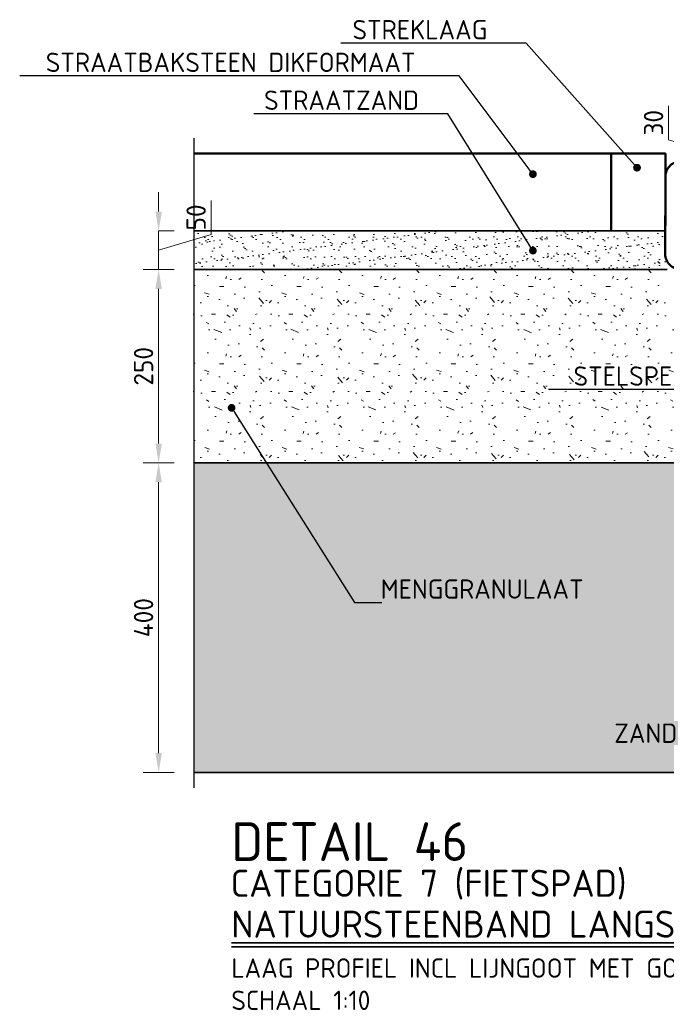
# Model space of a CAD drawing. Header units: metres. Extents: x 92403 to 95147, y 464428 to 465602.
# Tile 255 of 256: x 92609.175 to 92610.011, y 465103.041 to 465104.314. Entities that reach past the tile are written whole.
import ezdxf
from ezdxf import colors
from ezdxf.entities.mleader import LeaderData, LeaderLine
from ezdxf.math import Vec2, Vec3

# ---------------------------------------------------------------- set-up
doc = ezdxf.new("R2010")
doc.units = ezdxf.units.M
doc.linetypes.add('HIDDEN', pattern=[2.373, 1.58, -0.7929999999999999])
doc.linetypes.add('XX-CENTER', pattern=[8, 5, -1, 1, -1])
doc.layers.get('0').update_dxf_attribs({"linetype": 'CONTINUOUS'})
doc.layers.get('Defpoints').update_dxf_attribs({"linetype": 'CONTINUOUS'})
for name, color, linetype, lineweight in [('N-WE-GW-GROND_ZAND_CUNETZAND-AD-10', 7, 'CONTINUOUS', 18), ('N-WE-GW-GROND_ZAND_CUNETZAND-WERK-T25', 7, 'CONTINUOUS', 25), ('N-WE-VH-VERHARDING_ASFALT-T25', 7, 'CONTINUOUS', 25), ('N-WE-VH-VERHARDING_ASFALT_DEKLAAG-GD', 252, 'CONTINUOUS', 50), ('N-WE-VH-VERHARDING_FUNDERING-AD-10', 252, 'CONTINUOUS', 18), ('N-WE-VH-VERHARDING_NATUURSTEEN-GD', 252, 'CONTINUOUS', 50), ('N-XX-GW-GROND_ZAND_FUNDERINGSZAND-AD-10', 7, 'CONTINUOUS', 18), ('N-XX-VH-VERHARDING_NATUURSTEEN-G', 252, 'CONTINUOUS', 35), ('X-XX-AL-TEKENBLAD_TITELBLOK-T25', 7, 'CONTINUOUS', 25), ('X-XX-AL-TEKENBLAD_TITELBLOK-T35', 50, 'CONTINUOUS', 35), ('X-XX-AL-TEKENBLAD_TITELBLOK-T50', 130, 'CONTINUOUS', 50), ('X-XX-AL-VERWIJZING_DETAIL-M', 7, 'CONTINUOUS', 18), ('X-XX-AL-VERWIJZING_DOORSNEDE-GD', 7, 'XX-CENTER', 25)]:
    doc.layers.add(name, color=color, linetype=linetype, lineweight=lineweight)
doc.styles.add('NLCS-ISO-ANNOTATIVE-T25', font='NLCS-ISO.ttf', dxfattribs={"height": 2.5})
doc.styles.add('NLCS-ISO-M10-T25', font='NLCS-ISO.ttf', dxfattribs={"height": 0.025})
doc.styles.add('NLCS-ISO-M10-T35', font='NLCS-ISO.ttf', dxfattribs={"height": 0.035})
doc.styles.add('NLCS-ISO-M10-T50', font='NLCS-ISO.ttf', dxfattribs={"height": 0.05})
doc.dimstyles.new('NLCS-M10-T25-PIJL_L2_H1', dxfattribs={"dimscale": 0.01, "dimtxt": 2.5, "dimasz": 2.5, "dimexe": 2, "dimexo": 2, "dimgap": 0.7, "dimtad": 1, "dimzin": 0, "dimdsep": 46, "dimtxsty": 'NLCS-ISO-M10-T25', "dimcen": 2.5, "dimdle": 2, "dimclrd": 256, "dimclre": 256, "dimclrt": 7, "dimadec": 1, "dimazin": 0, "dimtfac": 1, "dimtdec": 3, "dimtofl": 0, "dimtmove": 1, "dimatfit": 0, "dimfxl": 2, "dimfxlon": 1, "dimtfillclr": 256, "dimtolj": 1, "dimtzin": 0, "dimlwd": -1, "dimlwe": -1, "dimarcsym": 0})

# ---------------------------------------------------------------- blocks, each defined once
blk = doc.blocks.new('*D466')
at = {"layer": 'Defpoints', "color": 0, "transparency": 16777216}
for p in [(92610.0569438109, 465104.161229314), (92610.14971132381, 465104.161229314), (92610.14971132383, 465104.131229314)]:
    blk.add_point(p, dxfattribs=at)
at = {"layer": 'X-XX-AL-VERWIJZING_DETAIL-M', "transparency": 16777216}
for p, q in [((92610.0569438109, 465104.186229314), (92610.0569438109, 465104.211229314)), ((92610.01394381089, 465104.1591293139), (92610.01394381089, 465104.2031293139)), ((92610.0569438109, 465104.146229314), (92610.01394381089, 465104.1591293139)), ((92610.07694381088, 465104.161229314), (92610.03694381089, 465104.161229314)), ((92610.0569438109, 465104.131229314), (92610.0569438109, 465104.161229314)), ((92610.07694381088, 465104.131229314), (92610.03694381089, 465104.131229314)), ((92610.0569438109, 465104.1062293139), (92610.0569438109, 465104.081229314))]:
    blk.add_line(p, q, dxfattribs=at)
for points in [[(92610.05277714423, 465104.186229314), (92610.06111047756, 465104.186229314), (92610.0569438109, 465104.161229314)], [(92610.05277714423, 465104.1062293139), (92610.06111047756, 465104.1062293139), (92610.0569438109, 465104.131229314)]]:
    blk.add_solid(points, dxfattribs=at)
at = {"layer": 'X-XX-AL-VERWIJZING_DETAIL-M', "color": 7, "transparency": 16777216, "insert": (92609.99444381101, 465104.1811293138), "char_height": 0.025, "attachment_point": 5, "rotation": 90, "style": 'NLCS-ISO-M10-T25'}
blk.add_mtext('\\A1;30', dxfattribs=at)
blk = doc.blocks.new('_Dot')
at = {"color": 0, "linetype": 'ByBlock', "lineweight": -2}
blk.add_line((-0.5, 0), (-1, 0), dxfattribs=at)
at = {"color": 0, "linetype": 'ByBlock', "const_width": 0.5}
blk.add_lwpolyline([(-0.25, 0, 1), (0.25, 0, 1)], format="xyb", close=True, dxfattribs=at)
blk = doc.blocks.new('*D632')
at = {"layer": 'Defpoints', "color": 0, "transparency": 16777216}
for p in [(92609.35432677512, 465103.741229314), (92609.35432677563, 465103.341229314), (92609.3997113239, 465103.341229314)]:
    blk.add_point(p, dxfattribs=at)
at = {"layer": 'X-XX-AL-VERWIJZING_DETAIL-M', "transparency": 16777216}
for p, q in [((92609.35432677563, 465103.741229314), (92609.37432677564, 465103.741229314)), ((92609.35432677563, 465103.716229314), (92609.35432677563, 465103.3662293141)), ((92609.37432677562, 465103.341229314), (92609.33432677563, 465103.341229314))]:
    blk.add_line(p, q, dxfattribs=at)
for points in [[(92609.35016010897, 465103.716229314), (92609.3584934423, 465103.716229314), (92609.35432677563, 465103.741229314)], [(92609.35016010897, 465103.3662293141), (92609.3584934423, 465103.3662293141), (92609.35432677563, 465103.341229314)]]:
    blk.add_solid(points, dxfattribs=at)
at = {"layer": 'X-XX-AL-VERWIJZING_DETAIL-M', "color": 7, "transparency": 16777216, "insert": (92609.33482677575, 465103.5412293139), "char_height": 0.025, "attachment_point": 5, "rotation": 90, "style": 'NLCS-ISO-M10-T25'}
blk.add_mtext('\\A1;400', dxfattribs=at)
blk = doc.blocks.new('*D633')
at = {"layer": 'Defpoints', "color": 0, "transparency": 16777216}
for p in [(92609.3997113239, 465103.991229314), (92609.35432677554, 465103.741229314), (92609.3997113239, 465103.741229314)]:
    blk.add_point(p, dxfattribs=at)
at = {"layer": 'X-XX-AL-VERWIJZING_DETAIL-M', "transparency": 16777216}
for p, q in [((92609.37432677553, 465103.991229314), (92609.33432677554, 465103.991229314)), ((92609.35432677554, 465103.966229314), (92609.35432677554, 465103.766229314)), ((92609.37432677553, 465103.741229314), (92609.33432677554, 465103.741229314))]:
    blk.add_line(p, q, dxfattribs=at)
for points in [[(92609.35016010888, 465103.966229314), (92609.35849344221, 465103.966229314), (92609.35432677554, 465103.991229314)], [(92609.35016010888, 465103.766229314), (92609.35849344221, 465103.766229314), (92609.35432677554, 465103.741229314)]]:
    blk.add_solid(points, dxfattribs=at)
at = {"layer": 'X-XX-AL-VERWIJZING_DETAIL-M', "color": 7, "transparency": 16777216, "insert": (92609.33482677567, 465103.8662293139), "char_height": 0.025, "attachment_point": 5, "rotation": 90, "style": 'NLCS-ISO-M10-T25'}
blk.add_mtext('\\A1;250', dxfattribs=at)
blk = doc.blocks.new('*D634')
at = {"layer": 'Defpoints', "color": 0, "transparency": 16777216}
for p in [(92609.35432677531, 465104.0412293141), (92609.35432677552, 465104.0412293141), (92609.35432677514, 465103.991229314)]:
    blk.add_point(p, dxfattribs=at)
at = {"layer": 'X-XX-AL-VERWIJZING_DETAIL-M', "transparency": 16777216}
for p, q in [((92609.35432677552, 465104.0662293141), (92609.35432677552, 465104.0912293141)), ((92609.42232677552, 465104.036629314), (92609.42232677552, 465104.080629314)), ((92609.35432677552, 465104.0412293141), (92609.37432677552, 465104.0412293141)), ((92609.35432677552, 465103.991229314), (92609.35432677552, 465104.0412293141)), ((92609.35432677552, 465104.016229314), (92609.42232677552, 465104.036629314)), ((92609.35432677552, 465103.991229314), (92609.37432677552, 465103.991229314)), ((92609.35432677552, 465103.966229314), (92609.35432677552, 465103.941229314))]:
    blk.add_line(p, q, dxfattribs=at)
for points in [[(92609.35016010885, 465104.0662293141), (92609.35849344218, 465104.0662293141), (92609.35432677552, 465104.0412293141)], [(92609.35016010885, 465103.966229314), (92609.35849344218, 465103.966229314), (92609.35432677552, 465103.991229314)]]:
    blk.add_solid(points, dxfattribs=at)
at = {"layer": 'X-XX-AL-VERWIJZING_DETAIL-M', "color": 7, "transparency": 16777216, "insert": (92609.40282677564, 465104.0586293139), "char_height": 0.025, "attachment_point": 5, "rotation": 90, "style": 'NLCS-ISO-M10-T25'}
blk.add_mtext('\\A1;50', dxfattribs=at)

msp = doc.modelspace()

# ---------------------------------------------------------------- hatches: boundary and pattern name
at = {"layer": 'N-WE-GW-GROND_ZAND_CUNETZAND-AD-10'}
h = msp.add_hatch(dxfattribs=at)
h.set_pattern_fill('AGW-GROND_ZAND_CUNETZAND', color=256, scale=0.01, pattern_type=2)
h.set_pattern_definition([(0, (2984.251750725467, 6081.999378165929), (0.00625, 0.00625), [0, -0.0125])])
h.paths.add_polyline_path([(92610.86474693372, 465103.3412293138), (92610.86474693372, 465103.7412293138), (92609.6647765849, 465103.7412293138), (92609.39971132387, 465103.7412293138), (92609.39971132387, 465103.3412293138)])
at = {"layer": 'N-WE-VH-VERHARDING_FUNDERING-AD-10'}
h = msp.add_hatch(dxfattribs=at)
h.set_pattern_fill('AVH-FUNDERING_GRANULAAT', color=256, scale=0.01, pattern_type=2)
h.set_pattern_definition([(0, (2984.346750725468, 6082.11337816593), (0, 0.1), [0, -0.1]), (0, (2984.347750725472, 6082.078378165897), (0, 0.1), [0, -0.1]), (0, (2984.350750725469, 6082.132378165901), (0, 0.1), [0, -0.1]), (338.1986, (2984.298750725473, 6082.101378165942), (0.3000000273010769, -0.099999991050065), [0.0107703, -0.5277461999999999]), (216.8699, (2984.308750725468, 6082.097378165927), (0.2999999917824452, 0.2000000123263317), [0.005, -0.495]), (130.6013, (2984.304750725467, 6082.094378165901), (0.5000000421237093, -0.5999999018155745), [0.0092195, -0.9127349]), (206.5651, (2984.271750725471, 6082.082378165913), (-0.09999991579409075, -0.1000001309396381), [0.0022361, -0.2213707]), (326.3099, (2984.269750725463, 6082.081378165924), (0.199999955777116, -0.1000001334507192), [0.0036056, -0.3569496]), (108.4349, (2984.27275072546, 6082.079378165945), (-0.09999984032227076, 0.2000000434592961), [0.003162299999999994, -0.3130654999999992]), (225, (2984.33575072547, 6082.072378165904), (-1.776356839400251e-17, -0.1000000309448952), [0.0042426, -0.1371787]), (0, (2984.332750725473, 6082.069378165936), (0.1, 0.1), [0.006, -0.094]), (135, (2984.338750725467, 6082.069378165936), (-0.1000000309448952, 8.881784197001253e-18), [0.0042426, -0.1371787]), (251.5651, (2984.323750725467, 6082.136378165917), (0.09999984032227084, 0.2000000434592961), [0.003162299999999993, -0.3130654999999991]), (0, (2984.322750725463, 6082.13337816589), (0.1, 0.1), [0.005, -0.095]), (143.1301, (2984.327750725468, 6082.13337816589), (-0.2999999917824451, 0.2000000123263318), [0.005, -0.495]), (213.6901, (2984.270750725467, 6082.137378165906), (0.199999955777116, 0.1000001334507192), [0.003605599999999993, -0.3569495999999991]), (341.5651, (2984.26775072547, 6082.135378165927), (-0.2000000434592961, 0.09999984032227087), [0.006324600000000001, -0.3099032]), (126.8699, (2984.273750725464, 6082.13337816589), (0.2000000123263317, -0.2999999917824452), [0.005, -0.495]), (0, (2984.299750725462, 6082.13337816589), (0, 0.1), [0, -0.1]), (0, (2984.27275072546, 6082.107378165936), (0, 0.1), [0, -0.1]), (0, (2984.300750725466, 6082.070378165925), (0, 0.1), [0, -0.1]), (0, (2984.327750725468, 6082.101378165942), (0, 0.1), [0, -0.1]), (0, (2984.298750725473, 6082.118378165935), (0, 0.1), [0, -0.1]), (0, (2984.276750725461, 6082.121378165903), (0, 0.1), [0, -0.1]), (0, (2984.285750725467, 6082.115378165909), (0, 0.1), [0, -0.1]), (0, (2984.281750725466, 6082.091378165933), (0, 0.1), [0, -0.1]), (0, (2984.257750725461, 6082.09537816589), (0, 0.1), [0, -0.1]), (0, (2984.258750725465, 6082.118378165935), (0, 0.1), [0, -0.1]), (0, (2984.255750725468, 6082.140378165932), (0, 0.1), [0, -0.1]), (0, (2984.28675072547, 6082.144378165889), (0, 0.1), [0, -0.1]), (0, (2984.308750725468, 6082.148378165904), (0, 0.1), [0, -0.1]), (0, (2984.343750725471, 6082.144378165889), (0, 0.1), [0, -0.1]), (0, (2984.319750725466, 6082.11337816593), (0, 0.1), [0, -0.1]), (0, (2984.309750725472, 6082.131378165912), (0, 0.1), [0, -0.1]), (0, (2984.317750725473, 6082.083378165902), (0, 0.1), [0, -0.1]), (0, (2984.28775072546, 6082.078378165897), (0, 0.1), [0, -0.1]), (0, (2984.317750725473, 6082.0563781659), (0, 0.1), [0, -0.1]), (0, (2984.284750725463, 6082.062378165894), (0, 0.1), [0, -0.1]), (0, (2984.252750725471, 6082.059378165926), (0, 0.1), [0, -0.1]), (0, (2984.264750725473, 6082.054378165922), (0, 0.1), [0, -0.1]), (0, (2984.265750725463, 6082.068378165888), (0, 0.1), [0, -0.1]), (0, (2984.332750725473, 6082.052378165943), (0, 0.1), [0, -0.1]), (0, (2984.34475072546, 6082.093378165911), (0, 0.1), [0, -0.1]), (0, (2984.33975072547, 6082.123378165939), (0, 0.1), [0, -0.1]), (0, (2984.293750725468, 6082.051378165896), (0, 0.1), [0, -0.1])])
h.paths.add_polyline_path([(92610.01221132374, 465103.9162293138), (92610.01221132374, 465103.9912293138), (92609.39971132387, 465103.9912293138), (92609.39971132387, 465103.7412293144), (92610.74471132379, 465103.7412293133), (92610.74471132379, 465103.9162293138)])
at = {"layer": 'N-XX-GW-GROND_ZAND_FUNDERINGSZAND-AD-10'}
h = msp.add_hatch(dxfattribs=at)
h.set_pattern_fill('AGW-GROND_ZAND_FUNDERINGSZAND', color=256, scale=0.01, pattern_type=2)
h.set_pattern_definition([(37.50000000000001, (2984.251750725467, 6082.049378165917), (-0.0006299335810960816, 0.01926823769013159), [0, -0.0152, 0, -0.017, 0, -0.01625]), (7.499999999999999, (2984.251750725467, 6082.049378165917), (0.01769776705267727, 0.0282214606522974), [0, -0.008199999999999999, 0, -0.0137, 0, -0.00525]), (327.5, (2984.239450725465, 6082.049378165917), (0.03114141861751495, 5.659053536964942e-05), [0, -0.005, 0, -0.018, 0, -0.0235]), (317.5, (2984.239450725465, 6082.049378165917), (0.03006126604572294, 0.008776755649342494), [0, -0.0025, 0, -0.0118, 0, -0.0135])])
h.paths.add_polyline_path([(92609.39971132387, 465104.0412293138), (92609.39971132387, 465103.9912293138), (92610.01221132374, 465103.9912293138), (92610.00952949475, 465104.0115810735), (92610.00958366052, 465104.0412293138)])

# ---------------------------------------------------------------- linework, layer by layer
at = {"layer": 'N-WE-VH-VERHARDING_ASFALT_DEKLAAG-GD', "flags": 128}
for points in [[(92609.39971132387, 465104.1412293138), (92610.00971132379, 465104.1412293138), (92610.00971132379, 465104.0478959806)], [(92609.93971132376, 465104.0412293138), (92609.93971132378, 465104.1412293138)]]:
    msp.add_lwpolyline(points, dxfattribs=at)
at = {"layer": 'N-WE-VH-VERHARDING_NATUURSTEEN-GD', "linetype": 'HIDDEN', "ltscale": 5, "flags": 128}
msp.add_lwpolyline([(92610.14089890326, 465104.127598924, -0.2480042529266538), (92610.14971109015, 465104.1108514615), (92610.14952926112, 465104.0113253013, -0.4142135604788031), (92610.12924229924, 465103.9911123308), (92610.02974246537, 465103.9912941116, -0.4142135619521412), (92610.00952949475, 465104.0115810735), (92610.00971132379, 465104.1111072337, -0.05615879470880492), (92610.01022726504, 465104.1156123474, -0.3499151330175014), (92610.02999828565, 465104.1313202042), (92610.1294981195, 465104.1311384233, -0.1507257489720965)], format="xyb", close=True, dxfattribs=at)
at = {"layer": 'N-XX-VH-VERHARDING_NATUURSTEEN-G', "flags": 128}
for points in [[(92609.39971132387, 465104.0412293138), (92610.00958366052, 465104.0412293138)], [(92609.39971132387, 465103.9912293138), (92610.01221132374, 465103.9912293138)], [(92609.39971132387, 465103.7412293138), (92609.39971132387, 465103.7412293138), (92610.86474693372, 465103.7412293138)], [(92609.39971132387, 465103.3412293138), (92610.86474693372, 465103.3412293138)]]:
    msp.add_lwpolyline(points, dxfattribs=at)
at = {"layer": 'X-XX-AL-TEKENBLAD_TITELBLOK-T35'}
for p, q in [((92609.44836892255, 465103.1206200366), (92610.60705052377, 465103.1206200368)), ((92609.44836892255, 465103.1156200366), (92610.60705052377, 465103.1156200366))]:
    msp.add_line(p, q, dxfattribs=at)
at = {"layer": 'X-XX-AL-VERWIJZING_DOORSNEDE-GD', "flags": 128}
msp.add_lwpolyline([(92609.39971132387, 465104.1612293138), (92609.39971132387, 465103.3212293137)], dxfattribs=at)

# ---------------------------------------------------------------- texts
at = {"layer": 'N-WE-GW-GROND_ZAND_CUNETZAND-WERK-T25', "insert": (92609.9436617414, 465103.3793294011), "char_height": 0.025, "attachment_point": 7, "style": 'NLCS-ISO-ANNOTATIVE-T25'}
msp.add_mtext('ZAND', dxfattribs=at)
at = {"layer": 'X-XX-AL-TEKENBLAD_TITELBLOK-T25', "insert": (92609.44836892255, 465103.0339682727), "char_height": 0.025, "attachment_point": 7, "style": 'NLCS-ISO-M10-T25'}
msp.add_mtext('LAAG PROFIEL INCL LIJNGOOT MET GOOTLAAG VAN KEIEN\\PSCHAAL 1:10', dxfattribs=at)
at = {"layer": 'X-XX-AL-TEKENBLAD_TITELBLOK-T35', "char_height": 0.035, "width": 1.298086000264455, "attachment_point": 7, "style": 'NLCS-ISO-M10-T35'}
for s, insert in [('CATEGORIE 7 (FIETSPAD)', (92609.44750161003, 465103.1768533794)), ('NATUURSTEENBAND LANGS ELEMENTEN OP FUNDERING', (92609.44836892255, 465103.1273949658))]:
    msp.add_mtext(s, dxfattribs=dict(at, insert=insert))
at = {"layer": 'X-XX-AL-TEKENBLAD_TITELBLOK-T50', "insert": (92609.44836892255, 465103.2265636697), "char_height": 0.05, "width": 1.298086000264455, "attachment_point": 7, "style": 'NLCS-ISO-M10-T50'}
msp.add_mtext('DETAIL 46', dxfattribs=at)

# ---------------------------------------------------------------- dimensions: what is measured, and where the dimension line sits
at = {"layer": 'X-XX-AL-VERWIJZING_DETAIL-M'}
dim = msp.add_aligned_dim(p1=(92610.1497113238, 465104.1312293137), p2=(92610.14971132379, 465104.1612293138), distance=0.09276751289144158, dimstyle='NLCS-M10-T25-PIJL_L2_H1', override={"dimdec": 0, "dimlfac": 1000}, dxfattribs=at)
dim.commit()
dim.dimension.update_dxf_attribs({"geometry": '*D466', "text_midpoint": (92609.99444381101, 465104.1661293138)})
for base, p1, p2, picture, middle in [((92609.35432677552, 465104.0412293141), (92609.35432677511, 465103.9912293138), (92609.35432677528, 465104.0412293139), '*D634', (92609.40282677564, 465104.0436293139)), ((92609.35432677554, 465103.741229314), (92609.39971132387, 465103.9912293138), (92609.39971132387, 465103.7412293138), '*D633', (92609.33482677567, 465103.8662293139)), ((92609.35432677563, 465103.341229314), (92609.3543267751, 465103.7412293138), (92609.39971132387, 465103.3412293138), '*D632', (92609.33482677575, 465103.5412293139))]:
    dim = msp.add_linear_dim(base=base, p1=p1, p2=p2, angle=90, dimstyle='NLCS-M10-T25-PIJL_L2_H1', override={"dimdec": 0, "dimlfac": 1000}, dxfattribs=at)
    dim.commit()
    dim.dimension.update_dxf_attribs({"geometry": picture, "text_midpoint": middle})

# ---------------------------------------------------------------- leaders
at = {"layer": 'N-WE-VH-VERHARDING_ASFALT-T25', "linetype": 'ByBlock'}
ml = msp.add_multileader_mtext('Standard', dxfattribs=at)
ml.set_content('\\A1;STREKLAAG', color=7, style='NLCS-ISO-M10-T25')
ml.set_leader_properties(color=256, lineweight=-1)
ml.set_arrow_properties(name='DOT')
ml.build(insert=Vec2(0, 0))
ml.multileader.update_dxf_attribs({"text_left_attachment_type": 5, "text_right_attachment_type": 5, "dogleg_length": 0.025, "arrow_head_size": 0.01, "scale": 0.01})
ctx = ml.context
ctx.base_point, ctx.scale, ctx.char_height, ctx.arrow_head_size, ctx.landing_gap_size, ctx.plane_origin = Vec3(92609.59605447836, 465104.283905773), 0.01, 0.025, 0.01, 0.009000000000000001, Vec3(92609.97303664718, 465104.0964170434)
ctx.left_attachment, ctx.right_attachment = 5, 5
notes = []
notes.append((ctx, [(0, (1, 1, 0), (92609.82973877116, 465104.283905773), (-1, 0), 0.04068429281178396, [(0, [(92609.97303664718, 465104.1229777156)], 0, [])])]))
ctx.mtext.insert, ctx.mtext.flow_direction = Vec3(92609.60505447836, 465104.313905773), 5
ml = msp.add_multileader_mtext('Standard', dxfattribs=at)
ml.set_content('\\A1;STRAATBAKSTEEN DIKFORMAAT', color=7, style='NLCS-ISO-M10-T25')
ml.set_leader_properties(color=256, lineweight=-1)
ml.set_arrow_properties(name='DOT')
ml.build(insert=Vec2(0, 0))
ml.multileader.update_dxf_attribs({"text_left_attachment_type": 5, "text_right_attachment_type": 5, "dogleg_length": 0.025, "arrow_head_size": 0.01, "scale": 0.01})
ctx = ml.context
ctx.base_point, ctx.scale, ctx.char_height, ctx.arrow_head_size, ctx.landing_gap_size, ctx.plane_origin = Vec3(92609.19935675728, 465104.2416809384), 0.01, 0.025, 0.01, 0.009000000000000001, Vec3(92609.83838403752, 465104.0880799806)
ctx.left_attachment, ctx.right_attachment = 5, 5
notes.append((ctx, [(0, (1, 1, 0), (92609.74304105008, 465104.2416809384), (-1, 0), 0.04068429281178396, [(0, [(92609.83838403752, 465104.1146406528)], 0, [])])]))
ctx.mtext.insert, ctx.mtext.flow_direction = Vec3(92609.20835675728, 465104.2716809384), 5
ml = msp.add_multileader_mtext('Standard', dxfattribs=at)
ml.set_content('STRAATZAND', color=7, style='NLCS-ISO-M10-T25')
ml.set_leader_properties(color=256, lineweight=-1)
ml.set_arrow_properties(name='DOT')
ml.build(insert=Vec2(0, 0))
ml.multileader.update_dxf_attribs({"text_left_attachment_type": 5, "text_right_attachment_type": 5, "dogleg_length": 0.025, "arrow_head_size": 0.01, "scale": 0.01})
ctx = ml.context
ctx.base_point, ctx.scale, ctx.char_height, ctx.arrow_head_size, ctx.landing_gap_size, ctx.plane_origin = Vec3(92609.48172463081, 465104.1927219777), 0.01, 0.025, 0.01, 0.009000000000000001, Vec3(92609.83838403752, 465103.9731251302)
ctx.left_attachment, ctx.right_attachment = 5, 5
notes.append((ctx, [(0, (1, 1, 0), (92609.72831137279, 465104.1927219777), (-1, 0), 0.02608674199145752, [(0, [(92609.83838403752, 465104.0157454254)], 0, [])])]))
ctx.mtext.insert, ctx.mtext.flow_direction = Vec3(92609.49072463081, 465104.2227219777), 5
ml = msp.add_multileader_mtext('Standard', dxfattribs=at)
ml.set_content('\\A1;STELSPECIE 0,023M³/M', color=7, style='NLCS-ISO-M10-T25')
ml.set_leader_properties(color=256, lineweight=-1)
ml.set_arrow_properties(name='DOT')
ml.build(insert=Vec2(0, 0))
ml.multileader.update_dxf_attribs({"text_left_attachment_type": 5, "text_right_attachment_type": 5, "dogleg_length": 2.5, "arrow_head_size": 0.01, "scale": 0.01})
ctx = ml.context
ctx.base_point, ctx.scale, ctx.char_height, ctx.arrow_head_size, ctx.landing_gap_size, ctx.plane_origin = Vec3(92609.88196253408, 465103.8360625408), 0.01, 0.025, 0.01, 0.009000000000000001, Vec3(92609.71665521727, 465103.9636831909)
ctx.left_attachment, ctx.right_attachment = 5, 5
notes.append((ctx, [(1, (1, 1, 0), (92610.26496253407, 465103.8360625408), (-1, 0), 0.025, [(0, [(92610.33658638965, 465103.9343441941)], 0, [])])]))
ctx.mtext.insert, ctx.mtext.flow_direction = Vec3(92609.89096253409, 465103.8660625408), 5
ml = msp.add_multileader_mtext('Standard', dxfattribs=at)
ml.set_content('\\A1;MENGGRANULAAT', color=7, style='NLCS-ISO-M10-T25')
ml.set_leader_properties(color=256, lineweight=-1)
ml.set_arrow_properties(name='DOT')
ml.build(insert=Vec2(0, 0))
ml.multileader.update_dxf_attribs({"text_left_attachment_type": 5, "text_right_attachment_type": 5, "dogleg_length": 2.5, "arrow_head_size": 0.01, "scale": 0.01})
ctx = ml.context
ctx.base_point, ctx.scale, ctx.char_height, ctx.arrow_head_size, ctx.landing_gap_size, ctx.plane_origin = Vec3(92609.63250165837, 465103.5607153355), 0.01, 0.025, 0.01, 0.009000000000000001, Vec3(92609.51065730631, 465103.7291844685)
ctx.left_attachment, ctx.right_attachment = 5, 5
notes.append((ctx, [(0, (1, 1, 0), (92609.60750165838, 465103.5607153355), (1, 0), 0.025, [(0, [(92609.44870681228, 465103.8124957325)], 0, [])])]))
ctx.mtext.insert, ctx.mtext.width, ctx.mtext.flow_direction = Vec3(92609.64150165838, 465103.5907153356), 0.1621496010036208, 5
for ctx, leaders in notes:
    for number, flags, end, landing, length, lines in leaders:
        leader = LeaderData()
        leader.index, (leader.has_last_leader_line, leader.has_dogleg_vector, leader.attachment_direction) = number, flags
        leader.last_leader_point, leader.dogleg_vector, leader.dogleg_length = Vec3(end), Vec3(landing), length
        for number, points, colour, breaks in lines:
            line = LeaderLine()
            line.index, line.vertices, line.color, line.breaks = number, Vec3.list(points), colors.encode_raw_color(colour), breaks
            leader.lines.append(line)
        ctx.leaders.append(leader)

doc.saveas('drawing.dxf')
